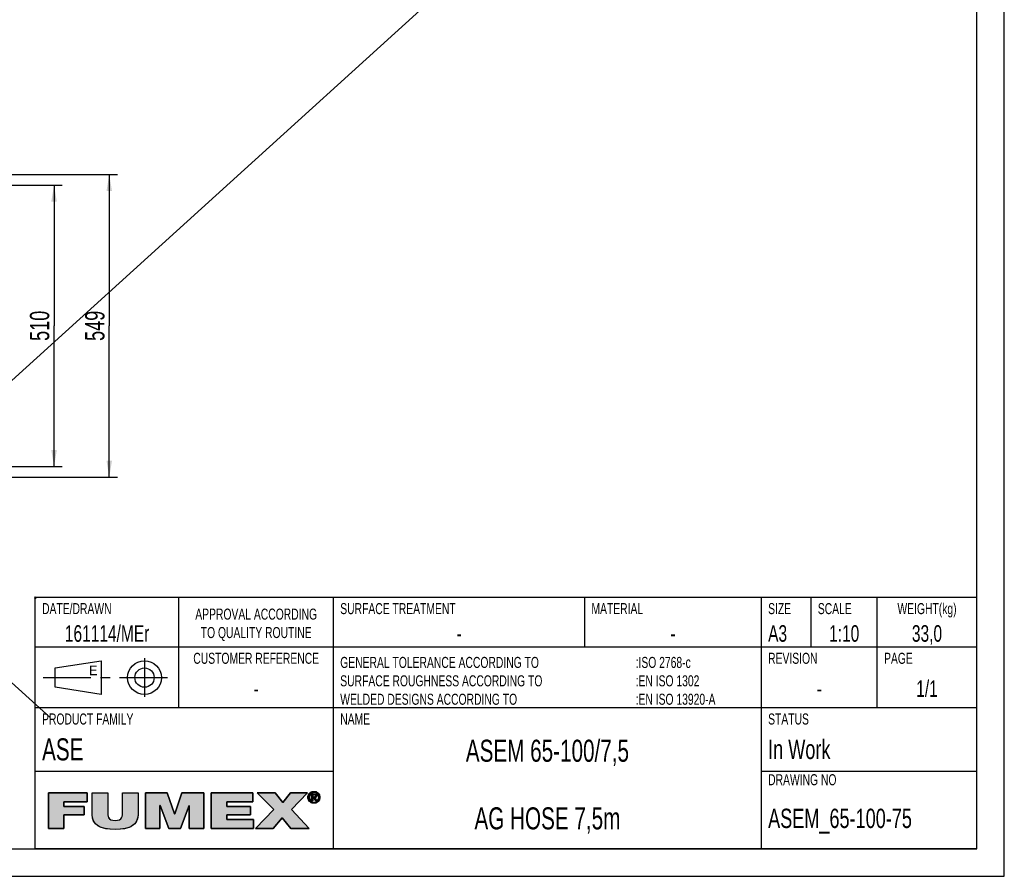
# Model space of a CAD drawing. Extents: x 0 to 420, y 0 to 297.
# Tile 9 of 15: x 242 to 420, y 0 to 155. Entities that reach past the tile are written whole.
import ezdxf

# ---------------------------------------------------------------- set-up
doc = ezdxf.new("R2010")
doc.units = 0
doc.header["$LTSCALE"] = 23.1
doc.linetypes.add('CENTER', pattern=[0.6, 0.375, -0.075, 0.075, -0.075])
doc.layers.get('0').update_dxf_attribs({"linetype": 'CONTINUOUS'})
for name, color, linetype in [('110536_DXF_DIMENSION', 7, 'CONTINUOUS'), ('AG_HOSE_100_DXF_CONTINUOUS', 7, 'CONTINUOUS'), ('ASEM_65-100-75_DXF_DIMENSI', 7, 'CONTINUOUS'), ('ASEM_65-100-75_DXF_FORMAT', 7, 'CONTINUOUS'), ('ASEM_65-100-DXF_CONTINUOUS', 7, 'CONTINUOUS')]:
    doc.layers.add(name, color=color, linetype=linetype)
doc.styles.get("Standard").update_dxf_attribs({"font": 'txt', "width": 0.7})
doc.styles.add('TEXTSTYLE_2', font='txt', dxfattribs={"width": 0.7})
doc.styles.add('TEXTSTYLE_3', font='txt')
doc.dimstyles.new('DIMSTYLE_1', dxfattribs={"dimtxt": 3.5, "dimasz": 3, "dimexe": 1.5, "dimexo": 1, "dimgap": 0.875, "dimtad": 1, "dimdec": 0, "dimlfac": 10, "dimtxsty": 'STANDARD', "dimblk": '_ARROW_FILLED', "dimblk1": '_ARROW_FILLED', "dimblk2": '_ARROW_FILLED', "dimcen": 0.09, "dimazin": 3, "dimtp": 0.8, "dimtm": 0.8, "dimtfac": 1, "dimtdec": 0, "dimtofl": 0, "dimtmove": 0, "dimatfit": 3, "dimtolj": 1})
doc.dimstyles.new('DIMSTYLE_2', dxfattribs={"dimtxt": 3.5, "dimasz": 3, "dimexe": 1.5, "dimexo": 1, "dimgap": 0.875, "dimtad": 1, "dimdec": 3, "dimlfac": 10, "dimtxsty": 'STANDARD', "dimblk": '_ARROW_FILLED', "dimblk1": '_ARROW_FILLED', "dimblk2": '_ARROW_FILLED', "dimcen": 0.09, "dimazin": 3, "dimtp": 0.8, "dimtm": 0.8, "dimtfac": 1, "dimtdec": 3, "dimtofl": 0, "dimtmove": 0, "dimatfit": 3, "dimtolj": 1})

# ---------------------------------------------------------------- blocks, each defined once
blk = doc.blocks.new('BLOCK_2_BL1', base_point=(271.47, 11.94))
at = {"layer": 'ASEM_65-100-75_DXF_FORMAT', "linetype": 'CONTINUOUS'}
for points in [[(249.69, 8.65), (246.89, 8.65), (246.89, 15.14), (253.91, 15.14), (253.91, 13.48), (249.69, 13.48), (249.69, 12.67), (253.32, 12.67), (253.32, 11.12), (249.69, 11.12)], [(263.1, 15.14), (263.1, 11.16), (263.06, 10.66), (262.95, 10.23), (262.77, 9.85), (262.52, 9.52), (262.19, 9.24), (261.79, 8.99), (261.28, 8.79), (260.65, 8.63), (259.88, 8.53), (258.96, 8.5), (258.04, 8.53), (257.27, 8.63), (256.64, 8.79), (256.13, 8.99), (255.72, 9.24), (255.39, 9.53), (255.14, 9.86), (254.96, 10.23), (254.85, 10.66), (254.81, 11.16), (254.81, 15.14), (257.61, 15.14), (257.61, 11.61), (257.62, 11.18), (257.68, 10.85), (257.79, 10.6), (257.96, 10.4), (258.19, 10.25), (258.53, 10.15), (258.97, 10.11), (259.41, 10.15), (259.73, 10.25), (259.97, 10.4), (260.13, 10.6), (260.23, 10.86), (260.29, 11.19), (260.3, 11.61), (260.3, 15.14)], [(267.08, 8.65), (264.43, 8.65), (264.43, 15.14), (268.41, 15.14), (269.71, 11.32), (269.74, 11.32), (271.04, 15.14), (275.02, 15.14), (275.02, 8.65), (272.37, 8.65), (272.37, 12.82), (272.35, 12.82), (270.77, 8.65), (268.68, 8.65), (267.1, 12.82), (267.08, 12.82)], [(284.04, 8.65), (276.37, 8.65), (276.37, 15.14), (283.9, 15.14), (283.9, 13.48), (279.17, 13.48), (279.17, 12.67), (283.46, 12.67), (283.46, 11.12), (279.17, 11.12), (279.17, 10.31), (284.04, 10.31)], [(287.6, 8.65), (284.39, 8.65), (287.68, 12.11), (284.68, 15.14), (287.97, 15.14), (289.34, 13.38), (290.69, 15.14), (293.8, 15.14), (290.89, 12.09), (294.13, 8.65), (290.76, 8.65), (289.2, 10.59)], [(294.32, 14.93), (294.24, 14.82), (294.17, 14.71), (294.13, 14.58), (294.1, 14.45), (294.09, 14.31), (293.88, 14.15), (293.87, 14.31), (293.88, 14.48), (293.92, 14.63), (293.98, 14.78), (294.06, 14.92), (294.36, 14.97)], [(294.1, 14.17), (294.13, 14.04), (294.17, 13.91), (294.24, 13.8), (294.32, 13.7), (294.16, 13.58), (294.06, 13.71), (293.98, 13.84), (293.92, 13.99), (293.88, 14.15), (294.09, 14.31)], [(294.47, 15.06), (294.36, 14.97), (294.06, 14.92), (294.16, 15.04), (294.58, 15.12)], [(294.7, 15.17), (294.58, 15.12), (294.16, 15.04), (294.27, 15.15), (294.83, 15.2)], [(294.96, 15.21), (294.83, 15.2), (294.27, 15.15), (294.34, 15.2), (295.44, 15.28), (295.58, 15.2), (295.65, 15.15), (295.76, 15.04), (295.86, 14.92), (295.94, 14.78), (296, 14.63), (296.04, 14.48), (296.05, 14.31), (296.04, 14.15), (296, 13.99), (295.94, 13.84), (295.86, 13.71), (295.76, 13.58), (295.65, 13.47), (295.58, 13.42), (295.44, 13.34), (295.29, 13.28), (295.13, 13.25), (294.8, 13.25), (294.64, 13.28), (294.48, 13.34), (294.41, 13.38), (294.96, 13.42), (295.1, 13.43), (295.22, 13.45), (295.35, 13.5), (295.46, 13.57), (295.56, 13.65), (295.6, 13.7), (295.68, 13.8), (295.75, 13.91), (295.79, 14.04), (295.82, 14.17), (295.83, 14.31), (295.82, 14.45), (295.79, 14.58), (295.75, 14.71), (295.68, 14.82), (295.6, 14.93), (295.56, 14.97), (295.46, 15.05), (295.34, 15.12), (295.22, 15.17), (295.1, 15.2)], [(294.96, 15.39), (295.13, 15.37), (295.29, 15.34), (295.44, 15.28), (294.34, 15.2), (294.48, 15.28), (294.64, 15.34), (294.8, 15.37)], [(294.74, 14.77), (294.55, 13.69), (294.55, 14.93), (295.02, 14.93), (295.02, 14.93), (295.13, 14.92), (295.21, 14.91), (295.28, 14.89), (295.33, 14.86), (295.38, 14.82), (295.4, 14.8), (295.41, 14.77), (295.44, 14.72), (295.45, 14.66), (295.46, 14.58), (295.45, 14.5), (295.43, 14.44), (295.41, 14.39), (295.09, 14.39), (295.13, 14.4), (295.16, 14.41), (295.19, 14.43), (295.21, 14.44), (295.23, 14.46), (295.24, 14.49), (295.25, 14.52), (295.26, 14.55), (295.26, 14.59), (295.26, 14.62), (295.25, 14.65), (295.24, 14.68), (295.23, 14.7), (295.21, 14.72), (295.18, 14.73), (295.15, 14.75), (295.12, 14.76), (295.08, 14.77), (295.03, 14.77), (294.99, 14.77), (294.86, 14.77)], [(294.96, 14.39), (294.98, 14.39), (295.04, 14.39), (295.09, 14.39), (295.41, 14.39), (294.74, 14.23), (294.74, 13.69), (294.55, 13.69), (294.74, 14.77), (294.74, 14.58), (294.74, 14.39), (294.85, 14.39)], [(295.14, 14.24), (295.49, 13.69), (295.28, 13.69), (294.95, 14.23), (294.74, 14.23), (295.41, 14.39), (295.37, 14.34), (295.33, 14.3), (295.27, 14.27), (295.21, 14.25)], [(294.36, 13.65), (294.46, 13.57), (294.27, 13.47), (294.16, 13.58), (294.32, 13.7)], [(294.58, 13.5), (294.7, 13.45), (294.41, 13.38), (294.27, 13.47), (294.46, 13.57)]]:
    blk.add_hatch(color=7, dxfattribs=at).paths.add_polyline_path(points)
at = {"layer": 'ASEM_65-100-75_DXF_FORMAT', "color": 7, "linetype": 'CONTINUOUS'}
for p, q in [((253.91, 15.14), (246.89, 15.14)), ((246.89, 15.14), (246.89, 8.65)), ((253.91, 15.14), (246.89, 15.14)), ((246.89, 15.14), (246.89, 8.65)), ((253.91, 13.48), (253.91, 15.14)), ((253.91, 13.48), (253.91, 15.14)), ((268.41, 15.14), (264.43, 15.14)), ((264.43, 15.14), (264.43, 8.65)), ((268.41, 15.14), (264.43, 15.14)), ((264.43, 15.14), (264.43, 8.65)), ((269.71, 11.32), (268.41, 15.14)), ((269.71, 11.32), (268.41, 15.14)), ((271.04, 15.14), (269.74, 11.32)), ((271.04, 15.14), (269.74, 11.32)), ((275.02, 15.14), (271.04, 15.14)), ((275.02, 15.14), (271.04, 15.14)), ((275.02, 8.65), (275.02, 15.14)), ((275.02, 8.65), (275.02, 15.14)), ((283.9, 15.14), (276.37, 15.14)), ((276.37, 15.14), (276.37, 8.65)), ((283.9, 15.14), (276.37, 15.14)), ((276.37, 15.14), (276.37, 8.65)), ((283.9, 13.48), (283.9, 15.14)), ((283.9, 13.48), (283.9, 15.14)), ((287.97, 15.14), (284.68, 15.14)), ((284.68, 15.14), (287.68, 12.11)), ((287.97, 15.14), (284.68, 15.14)), ((284.68, 15.14), (287.68, 12.11)), ((289.34, 13.38), (287.97, 15.14)), ((289.34, 13.38), (287.97, 15.14)), ((290.69, 15.14), (289.34, 13.38)), ((290.69, 15.14), (289.34, 13.38)), ((293.8, 15.14), (290.69, 15.14)), ((293.8, 15.14), (290.69, 15.14)), ((290.89, 12.09), (293.8, 15.14)), ((290.89, 12.09), (293.8, 15.14)), ((249.69, 12.67), (249.69, 13.48)), ((249.69, 13.48), (253.91, 13.48)), ((249.69, 12.67), (249.69, 13.48)), ((249.69, 13.48), (253.91, 13.48)), ((253.32, 12.67), (249.69, 12.67)), ((253.32, 12.67), (249.69, 12.67)), ((253.32, 11.12), (253.32, 12.67)), ((253.32, 11.12), (253.32, 12.67)), ((267.08, 8.65), (267.08, 12.82)), ((267.08, 12.82), (267.1, 12.82)), ((267.08, 8.65), (267.08, 12.82)), ((267.08, 12.82), (267.1, 12.82)), ((267.1, 12.82), (268.68, 8.65)), ((267.1, 12.82), (268.68, 8.65)), ((270.77, 8.65), (272.35, 12.82)), ((270.77, 8.65), (272.35, 12.82)), ((272.35, 12.82), (272.37, 12.82)), ((272.35, 12.82), (272.37, 12.82)), ((272.37, 12.82), (272.37, 8.65)), ((272.37, 12.82), (272.37, 8.65)), ((279.17, 12.67), (279.17, 13.48)), ((279.17, 13.48), (283.9, 13.48)), ((279.17, 12.67), (279.17, 13.48)), ((279.17, 13.48), (283.9, 13.48)), ((283.46, 12.67), (279.17, 12.67)), ((283.46, 12.67), (279.17, 12.67)), ((283.46, 11.12), (283.46, 12.67)), ((283.46, 11.12), (283.46, 12.67)), ((249.69, 8.65), (249.69, 11.12)), ((249.69, 11.12), (253.32, 11.12)), ((249.69, 8.65), (249.69, 11.12)), ((249.69, 11.12), (253.32, 11.12)), ((269.74, 11.32), (269.71, 11.32)), ((269.74, 11.32), (269.71, 11.32)), ((279.17, 10.31), (279.17, 11.12)), ((279.17, 11.12), (283.46, 11.12)), ((279.17, 10.31), (279.17, 11.12)), ((279.17, 11.12), (283.46, 11.12)), ((287.68, 12.11), (284.39, 8.65)), ((287.68, 12.11), (284.39, 8.65)), ((294.13, 8.65), (290.89, 12.09)), ((294.13, 8.65), (290.89, 12.09)), ((284.04, 10.31), (279.17, 10.31)), ((284.04, 10.31), (279.17, 10.31)), ((284.04, 8.65), (284.04, 10.31)), ((284.04, 8.65), (284.04, 10.31)), ((287.6, 8.65), (289.2, 10.59)), ((287.6, 8.65), (289.2, 10.59)), ((289.2, 10.59), (290.76, 8.65)), ((289.2, 10.59), (290.76, 8.65)), ((246.89, 8.65), (249.69, 8.65)), ((246.89, 8.65), (249.69, 8.65)), ((264.43, 8.65), (267.08, 8.65)), ((264.43, 8.65), (267.08, 8.65)), ((268.68, 8.65), (270.77, 8.65)), ((268.68, 8.65), (270.77, 8.65)), ((272.37, 8.65), (275.02, 8.65)), ((272.37, 8.65), (275.02, 8.65)), ((276.37, 8.65), (284.04, 8.65)), ((276.37, 8.65), (284.04, 8.65)), ((284.39, 8.65), (287.6, 8.65)), ((284.39, 8.65), (287.6, 8.65)), ((290.76, 8.65), (294.13, 8.65)), ((290.76, 8.65), (294.13, 8.65))]:
    blk.add_line(p, q, dxfattribs=at)
for points in [[(249.69, 8.65), (246.89, 8.65), (246.89, 15.14), (253.91, 15.14), (253.91, 13.48), (249.69, 13.48), (249.69, 12.67), (253.32, 12.67), (253.32, 11.12), (249.69, 11.12), (249.69, 8.65)], [(263.1, 15.14), (263.1, 11.16), (263.06, 10.66), (262.95, 10.23), (262.77, 9.85), (262.52, 9.52), (262.19, 9.24), (261.79, 8.99), (261.28, 8.79), (260.65, 8.63), (259.88, 8.53), (258.96, 8.5), (258.04, 8.53), (257.27, 8.63), (256.64, 8.79), (256.13, 8.99), (255.72, 9.24), (255.39, 9.53), (255.14, 9.86), (254.96, 10.23), (254.85, 10.66), (254.81, 11.16), (254.81, 15.14), (257.61, 15.14), (257.61, 11.61), (257.62, 11.18), (257.68, 10.85), (257.79, 10.6), (257.96, 10.4), (258.19, 10.25), (258.53, 10.15), (258.97, 10.11), (259.41, 10.15), (259.73, 10.25), (259.97, 10.4), (260.13, 10.6), (260.23, 10.86), (260.29, 11.19), (260.3, 11.61), (260.3, 15.14), (263.1, 15.14)], [(267.08, 8.65), (264.43, 8.65), (264.43, 15.14), (268.41, 15.14), (269.71, 11.32), (269.74, 11.32), (271.04, 15.14), (275.02, 15.14), (275.02, 8.65), (272.37, 8.65), (272.37, 12.82), (272.35, 12.82), (270.77, 8.65), (268.68, 8.65), (267.1, 12.82), (267.08, 12.82), (267.08, 8.65)], [(284.04, 8.65), (276.37, 8.65), (276.37, 15.14), (283.9, 15.14), (283.9, 13.48), (279.17, 13.48), (279.17, 12.67), (283.46, 12.67), (283.46, 11.12), (279.17, 11.12), (279.17, 10.31), (284.04, 10.31), (284.04, 8.65)], [(287.6, 8.65), (284.39, 8.65), (287.68, 12.11), (284.68, 15.14), (287.97, 15.14), (289.34, 13.38), (290.69, 15.14), (293.8, 15.14), (290.89, 12.09), (294.13, 8.65), (290.76, 8.65), (289.2, 10.59), (287.6, 8.65)], [(294.32, 14.93), (294.24, 14.82), (294.17, 14.71), (294.13, 14.58), (294.1, 14.45), (294.09, 14.31), (293.88, 14.15), (293.87, 14.31), (293.88, 14.48), (293.92, 14.63), (293.98, 14.78), (294.06, 14.92), (294.36, 14.97), (294.32, 14.93)], [(294.1, 14.17), (294.13, 14.04), (294.17, 13.91), (294.24, 13.8), (294.32, 13.7), (294.16, 13.58), (294.06, 13.71), (293.98, 13.84), (293.92, 13.99), (293.88, 14.15), (294.09, 14.31), (294.1, 14.17)], [(294.47, 15.06), (294.36, 14.97), (294.06, 14.92), (294.16, 15.04), (294.58, 15.12), (294.47, 15.06)], [(294.7, 15.17), (294.58, 15.12), (294.16, 15.04), (294.27, 15.15), (294.83, 15.2), (294.7, 15.17)], [(294.96, 15.21), (294.83, 15.2), (294.27, 15.15), (294.34, 15.2), (295.44, 15.28), (295.58, 15.2), (295.65, 15.15), (295.76, 15.04), (295.86, 14.92), (295.94, 14.78), (296, 14.63), (296.04, 14.48), (296.05, 14.31), (296.04, 14.15), (296, 13.99), (295.94, 13.84), (295.86, 13.71), (295.76, 13.58), (295.65, 13.47), (295.58, 13.42), (295.44, 13.34), (295.29, 13.28), (295.13, 13.25), (294.8, 13.25), (294.64, 13.28), (294.48, 13.34), (294.41, 13.38), (294.96, 13.42), (295.1, 13.43), (295.22, 13.45), (295.35, 13.5), (295.46, 13.57), (295.56, 13.65), (295.6, 13.7), (295.68, 13.8), (295.75, 13.91), (295.79, 14.04), (295.82, 14.17), (295.83, 14.31), (295.82, 14.45), (295.79, 14.58), (295.75, 14.71), (295.68, 14.82), (295.6, 14.93), (295.56, 14.97), (295.46, 15.05), (295.34, 15.12), (295.22, 15.17), (295.1, 15.2), (294.96, 15.21)], [(294.96, 15.39), (295.13, 15.37), (295.29, 15.34), (295.44, 15.28), (294.34, 15.2), (294.48, 15.28), (294.64, 15.34), (294.8, 15.37), (294.96, 15.39)], [(294.74, 14.77), (294.55, 13.69), (294.55, 14.93), (295.02, 14.93), (295.02, 14.93), (295.13, 14.92), (295.21, 14.91), (295.28, 14.89), (295.33, 14.86), (295.38, 14.82), (295.4, 14.8), (295.41, 14.77), (295.44, 14.72), (295.45, 14.66), (295.46, 14.58), (295.45, 14.5), (295.43, 14.44), (295.41, 14.39), (295.09, 14.39), (295.13, 14.4), (295.16, 14.41), (295.19, 14.43), (295.21, 14.44), (295.23, 14.46), (295.24, 14.49), (295.25, 14.52), (295.26, 14.55), (295.26, 14.59), (295.26, 14.62), (295.25, 14.65), (295.24, 14.68), (295.23, 14.7), (295.21, 14.72), (295.18, 14.73), (295.15, 14.75), (295.12, 14.76), (295.08, 14.77), (295.03, 14.77), (294.99, 14.77), (294.86, 14.77), (294.74, 14.77)], [(294.96, 14.39), (294.98, 14.39), (295.04, 14.39), (295.09, 14.39), (295.41, 14.39), (294.74, 14.23), (294.74, 13.69), (294.55, 13.69), (294.74, 14.77), (294.74, 14.58), (294.74, 14.39), (294.85, 14.39), (294.96, 14.39)], [(295.14, 14.24), (295.49, 13.69), (295.28, 13.69), (294.95, 14.23), (294.74, 14.23), (295.41, 14.39), (295.37, 14.34), (295.33, 14.3), (295.27, 14.27), (295.21, 14.25), (295.14, 14.24)], [(294.36, 13.65), (294.46, 13.57), (294.27, 13.47), (294.16, 13.58), (294.32, 13.7), (294.36, 13.65)], [(294.58, 13.5), (294.7, 13.45), (294.41, 13.38), (294.27, 13.47), (294.46, 13.57), (294.58, 13.5)]]:
    blk.add_lwpolyline(points, dxfattribs=at)
for points, knots in [([(263.1, 15.14), (263.1, 15.14), (260.3, 15.14), (260.3, 15.14), (260.3, 15.14), (260.3, 11.61), (260.3, 11.61), (260.3, 10.94), (260.3, 10.11), (258.97, 10.11), (257.61, 10.11), (257.61, 10.94), (257.61, 11.61), (257.61, 11.61), (257.61, 15.14), (257.61, 15.14), (257.61, 15.14), (254.81, 15.14), (254.81, 15.14), (254.81, 15.14), (254.81, 11.16), (254.81, 11.16), (254.81, 9.36), (256.19, 8.5), (258.96, 8.5), (261.74, 8.5), (263.1, 9.36), (263.1, 11.16), (263.1, 11.16), (263.1, 15.14), (263.1, 15.14)], [0, 0, 0, 0, 1, 1, 1, 2, 2, 2, 3, 3, 3, 4, 4, 4, 5, 5, 5, 6, 6, 6, 7, 7, 7, 8, 8, 8, 9, 9, 9, 10, 10, 10, 10]), ([(263.1, 15.14), (263.1, 15.14), (260.3, 15.14), (260.3, 15.14), (260.3, 15.14), (260.3, 11.61), (260.3, 11.61), (260.3, 10.94), (260.3, 10.11), (258.97, 10.11), (257.61, 10.11), (257.61, 10.94), (257.61, 11.61), (257.61, 11.61), (257.61, 15.14), (257.61, 15.14), (257.61, 15.14), (254.81, 15.14), (254.81, 15.14), (254.81, 15.14), (254.81, 11.16), (254.81, 11.16), (254.81, 9.36), (256.19, 8.5), (258.96, 8.5), (261.74, 8.5), (263.1, 9.36), (263.1, 11.16), (263.1, 11.16), (263.1, 15.14), (263.1, 15.14)], [0, 0, 0, 0, 1, 1, 1, 2, 2, 2, 3, 3, 3, 4, 4, 4, 5, 5, 5, 6, 6, 6, 7, 7, 7, 8, 8, 8, 9, 9, 9, 10, 10, 10, 10]), ([(294.96, 13.24), (295.55, 13.24), (296.05, 13.69), (296.05, 14.31), (296.05, 14.93), (295.55, 15.39), (294.96, 15.39), (294.37, 15.39), (293.87, 14.93), (293.87, 14.31), (293.87, 13.69), (294.37, 13.24), (294.96, 13.24)], [0, 0, 0, 0, 1, 1, 1, 2, 2, 2, 3, 3, 3, 4, 4, 4, 4]), ([(294.96, 13.24), (295.55, 13.24), (296.05, 13.69), (296.05, 14.31), (296.05, 14.93), (295.55, 15.39), (294.96, 15.39), (294.37, 15.39), (293.87, 14.93), (293.87, 14.31), (293.87, 13.69), (294.37, 13.24), (294.96, 13.24)], [0, 0, 0, 0, 1, 1, 1, 2, 2, 2, 3, 3, 3, 4, 4, 4, 4]), ([(294.09, 14.31), (294.09, 14.82), (294.47, 15.21), (294.96, 15.21), (295.45, 15.21), (295.83, 14.82), (295.83, 14.31), (295.83, 13.8), (295.45, 13.42), (294.96, 13.42), (294.47, 13.42), (294.09, 13.8), (294.09, 14.31)], [0, 0, 0, 0, 1, 1, 1, 2, 2, 2, 3, 3, 3, 4, 4, 4, 4]), ([(294.09, 14.31), (294.09, 14.82), (294.47, 15.21), (294.96, 15.21), (295.45, 15.21), (295.83, 14.82), (295.83, 14.31), (295.83, 13.8), (295.45, 13.42), (294.96, 13.42), (294.47, 13.42), (294.09, 13.8), (294.09, 14.31)], [0, 0, 0, 0, 1, 1, 1, 2, 2, 2, 3, 3, 3, 4, 4, 4, 4]), ([(294.74, 14.23), (294.74, 14.23), (294.95, 14.23), (294.95, 14.23), (294.95, 14.23), (295.28, 13.69), (295.28, 13.69), (295.28, 13.69), (295.49, 13.69), (295.49, 13.69), (295.49, 13.69), (295.14, 14.24), (295.14, 14.24), (295.32, 14.26), (295.46, 14.36), (295.46, 14.58), (295.46, 14.82), (295.31, 14.93), (295.02, 14.93), (295.02, 14.93), (294.55, 14.93), (294.55, 14.93), (294.55, 14.93), (294.55, 13.69), (294.55, 13.69), (294.55, 13.69), (294.74, 13.69), (294.74, 13.69), (294.74, 13.69), (294.74, 14.23), (294.74, 14.23)], [0, 0, 0, 0, 1, 1, 1, 2, 2, 2, 3, 3, 3, 4, 4, 4, 5, 5, 5, 6, 6, 6, 7, 7, 7, 8, 8, 8, 9, 9, 9, 10, 10, 10, 10]), ([(294.74, 14.23), (294.74, 14.23), (294.95, 14.23), (294.95, 14.23), (294.95, 14.23), (295.28, 13.69), (295.28, 13.69), (295.28, 13.69), (295.49, 13.69), (295.49, 13.69), (295.49, 13.69), (295.14, 14.24), (295.14, 14.24), (295.32, 14.26), (295.46, 14.36), (295.46, 14.58), (295.46, 14.82), (295.31, 14.93), (295.02, 14.93), (295.02, 14.93), (294.55, 14.93), (294.55, 14.93), (294.55, 14.93), (294.55, 13.69), (294.55, 13.69), (294.55, 13.69), (294.74, 13.69), (294.74, 13.69), (294.74, 13.69), (294.74, 14.23), (294.74, 14.23)], [0, 0, 0, 0, 1, 1, 1, 2, 2, 2, 3, 3, 3, 4, 4, 4, 5, 5, 5, 6, 6, 6, 7, 7, 7, 8, 8, 8, 9, 9, 9, 10, 10, 10, 10]), ([(294.74, 14.39), (294.74, 14.39), (294.74, 14.77), (294.74, 14.77), (294.74, 14.77), (294.99, 14.77), (294.99, 14.77), (295.12, 14.77), (295.26, 14.74), (295.26, 14.59), (295.26, 14.4), (295.12, 14.39), (294.96, 14.39), (294.96, 14.39), (294.74, 14.39), (294.74, 14.39)], [0, 0, 0, 0, 1, 1, 1, 2, 2, 2, 3, 3, 3, 4, 4, 4, 5, 5, 5, 5]), ([(294.74, 14.39), (294.74, 14.39), (294.74, 14.77), (294.74, 14.77), (294.74, 14.77), (294.99, 14.77), (294.99, 14.77), (295.12, 14.77), (295.26, 14.74), (295.26, 14.59), (295.26, 14.4), (295.12, 14.39), (294.96, 14.39), (294.96, 14.39), (294.74, 14.39), (294.74, 14.39)], [0, 0, 0, 0, 1, 1, 1, 2, 2, 2, 3, 3, 3, 4, 4, 4, 5, 5, 5, 5])]:
    blk.add_open_spline(points, degree=3, knots=knots, dxfattribs=at)
for points in [[(294.96, 13.42), (294.41, 13.38), (294.83, 13.43), (294.7, 13.45)], [(294.96, 13.24), (294.8, 13.25), (295.13, 13.25)]]:
    blk.add_solid(points, dxfattribs=at)
blk = doc.blocks.new('_ARROW_FILLED')
at = {"color": 0, "linetype": 'BYBLOCK'}
blk.add_solid([(0, 0), (-1, 0.167), (-1, -0.167)], dxfattribs=at)
blk = doc.blocks.new('*D1')
at = {"layer": 'ASEM_65-100-75_DXF_DIMENSI', "color": 2, "linetype": 'CONTINUOUS'}
for p, q in [((228.21, 127.16), (259.39, 127.16)), ((257.89, 127.16), (257.89, 99.73)), ((257.89, 72.31), (257.89, 99.73)), ((228.21, 72.31), (233.8, 72.31)), ((237.8, 72.31), (259.39, 72.31))]:
    blk.add_line(p, q, dxfattribs=at)
at = {"layer": 'ASEM_65-100-75_DXF_DIMENSI', "color": 2, "linetype": 'CONTINUOUS', "xscale": 3, "yscale": 3, "zscale": 3}
for p, rotation in [((257.89, 127.16), 90), ((257.89, 72.31), 270)]:
    blk.add_blockref('_ARROW_FILLED', p, dxfattribs=dict(at, rotation=rotation))
at = {"layer": 'ASEM_65-100-75_DXF_DIMENSI', "color": 2, "linetype": 'CONTINUOUS', "insert": (253.52, 99.73), "char_height": 3.5, "width": 12, "attachment_point": 2, "rotation": 90}
blk.add_mtext('549', dxfattribs=at)
blk = doc.blocks.new('*D8')
at = {"layer": '110536_DXF_DIMENSION', "color": 2, "linetype": 'CONTINUOUS'}
for p, q in [((228.91, 125.23), (249.39, 125.23)), ((247.89, 125.23), (247.89, 99.73)), ((247.89, 74.23), (247.89, 99.73)), ((228.91, 74.23), (233.8, 74.23)), ((237.8, 74.23), (249.39, 74.23))]:
    blk.add_line(p, q, dxfattribs=at)
at = {"layer": '110536_DXF_DIMENSION', "color": 2, "linetype": 'CONTINUOUS', "xscale": 3, "yscale": 3, "zscale": 3}
for p, rotation in [((247.89, 125.23), 90), ((247.89, 74.23), 270)]:
    blk.add_blockref('_ARROW_FILLED', p, dxfattribs=dict(at, rotation=rotation))
at = {"layer": '110536_DXF_DIMENSION', "color": 2, "linetype": 'CONTINUOUS', "insert": (243.52, 99.73), "char_height": 3.5, "width": 10.875, "attachment_point": 2, "rotation": 90}
blk.add_mtext('510', dxfattribs=at)
blk = doc.blocks.new('VYPLACERING_BL2', base_point=(257.5, 36))
at = {"layer": 'ASEM_65-100-DXF_CONTINUOUS', "color": 7, "linetype": 'CENTER'}
for p, q in [((264.28, 39.5), (264.28, 32.5)), ((245.9, 36), (269.09, 36))]:
    blk.add_line(p, q, dxfattribs=at)
at = {"layer": 'ASEM_65-100-DXF_CONTINUOUS', "color": 7, "linetype": 'CONTINUOUS'}
for p, q in [((248.09, 37.75), (256.4, 39.06)), ((248.09, 34.25), (248.09, 37.75)), ((256.4, 39.06), (256.4, 32.94)), ((256.4, 32.94), (248.09, 34.25))]:
    blk.add_line(p, q, dxfattribs=at)
for radius in [3.06, 1.75]:
    blk.add_circle((264.28, 36), radius, dxfattribs=at)

msp = doc.modelspace()

# ---------------------------------------------------------------- linework, layer by layer
at = {"layer": 'AG_HOSE_100_DXF_CONTINUOUS', "color": 4, "linetype": 'CONTINUOUS'}
for p, q in [((351.41213, 190.73922), (172.9523, 28.75383)), ((75.6149, 184.46503), (247.16244, 28.75383))]:
    msp.add_line(p, q, dxfattribs=at)
at = {"layer": 'ASEM_65-100-75_DXF_FORMAT', "color": 7, "linetype": 'CONTINUOUS'}
for p, q in [((419.99842, -0.00152), (419.99842, 296.99848)), ((414.99842, 4.99848), (414.99842, 291.99848)), ((244.65469, 50.34226), (244.34219, 50.65476)), ((244.65469, 50.65476), (244.34219, 50.34226)), ((414.99842, 50.49848), (244.49842, 50.49848)), ((244.49842, 4.99848), (244.49842, 50.49848)), ((270.49842, 30.49848), (270.49842, 50.49848)), ((298.49842, 4.99848), (298.49842, 50.49848)), ((343.99842, 41.49848), (343.99842, 50.49848)), ((375.99842, 4.99848), (375.99842, 50.49848)), ((384.99842, 41.49848), (384.99842, 50.49848)), ((396.99842, 30.49848), (396.99842, 50.49848)), ((414.99842, 4.99848), (414.99842, 50.49848)), ((414.99842, 41.49848), (244.49842, 41.49848)), ((414.99842, 30.49848), (244.49842, 30.49848)), ((298.49842, 18.99848), (244.49842, 18.99848)), ((414.99842, 18.99848), (375.99842, 18.99848)), ((24.99842, 4.99848), (414.99842, 4.99848)), ((414.99842, 4.99848), (244.49842, 4.99848)), ((-0.00158, -0.00152), (419.99842, -0.00152))]:
    msp.add_line(p, q, dxfattribs=at)

# ---------------------------------------------------------------- block references
at = {"layer": 'ASEM_65-100-75_DXF_FORMAT', "color": 2, "linetype": 'CONTINUOUS'}
msp.add_blockref('BLOCK_2_BL1', (271.46701, 11.94061), dxfattribs=at)
at = {"layer": 'ASEM_65-100-DXF_CONTINUOUS', "color": 7, "linetype": 'CONTINUOUS'}
msp.add_blockref('VYPLACERING_BL2', (257.49842, 35.99848), dxfattribs=at)

# ---------------------------------------------------------------- texts
at = {"color": 7, "linetype": 'CONTINUOUS'}
for s, insert, char_height, width, attachment_point, style in [('DATE/DRAWN', (245.72342, 49.49848), 2, 14, 1, 'TEXTSTYLE_2'), ('APPROVAL ACCORDING\\PTO QUALITY ROUTINE', (284.49842, 48.49848), 2, 25.2, 2, 'TEXTSTYLE_2'), ('SURFACE TREATMENT', (299.72342, 49.49848), 2, 23.8, 1, 'TEXTSTYLE_2'), ('MATERIAL', (345.22342, 49.49848), 2, 11.2, 1, 'TEXTSTYLE_2'), ('SIZE ', (377.22342, 49.49848), 2, 7, 1, 'TEXTSTYLE_2'), ('SCALE', (386.22342, 49.49848), 2, 7, 1, 'TEXTSTYLE_2'), ('WEIGHT(kg)', (405.99842, 49.49848), 2, 14, 2, 'TEXTSTYLE_2'), ('CUSTOMER REFERENCE', (284.49842, 40.49848), 2, 25.2, 2, 'TEXTSTYLE_2'), ('REVISION', (377.22342, 40.49848), 2, 11.2, 1, 'TEXTSTYLE_2'), ('PAGE', (398.22342, 40.49848), 2, 5.6, 1, 'TEXTSTYLE_2'), ('E', (254.21717, 38.18598), 1.75, 1.75, 1, 'TEXTSTYLE_3')]:
    msp.add_mtext(s, dxfattribs=dict(at, insert=insert, char_height=char_height, width=width, attachment_point=attachment_point, style=style))
at = {"color": 7, "linetype": 'CONTINUOUS', "char_height": 3}
for s, insert, width, attachment_point in [('161114/MEr', (257.49842, 45.49848), 31.6071429, 2), ('A3 ', (377.22342, 45.49848), 11.4642857, 1), ('1:10', (390.99842, 45.49848), 11.1428571, 2), ('33,0', (405.99842, 45.49848), 13.3928571, 2), ('-', (321.24842, 45.49848), 4.0714286, 2), ('-', (359.99842, 45.49848), 4.0714286, 2)]:
    msp.add_mtext(s, dxfattribs=dict(at, insert=insert, width=width, attachment_point=attachment_point))
at = {"layer": 'ASEM_65-100-75_DXF_FORMAT', "color": 7, "linetype": 'CONTINUOUS', "char_height": 2, "attachment_point": 1, "style": 'TEXTSTYLE_2'}
for s, insert, width in [('GENERAL TOLERANCE ACCORDING TO\\PSURFACE ROUGHNESS ACCORDING TO\\PWELDED DESIGNS ACCORDING TO\\P ', (299.72342, 39.74848), 42), (':ISO 2768-c\\P:EN ISO 1302\\P:EN ISO 13920-A ', (353.22342, 39.74848), 22.4), ('PRODUCT FAMILY', (245.72342, 29.49848), 19.6), ('NAME ', (299.72342, 29.49848), 7), ('STATUS ', (377.22342, 29.49848), 9.8), ('DRAWING NO', (377.22342, 18.49848), 14)]:
    msp.add_mtext(s, dxfattribs=dict(at, insert=insert, width=width))
at = {"layer": 'ASEM_65-100-75_DXF_FORMAT', "color": 7, "linetype": 'CONTINUOUS'}
for s, insert, char_height, width, attachment_point in [('1/1', (405.99842, 35.49848), 3, 9.4285714, 2), ('-', (284.49842, 35.49848), 3, 4.0714286, 2), ('- ', (386.49842, 35.49848), 3, 7.6071429, 2), ('ASE', (245.72342, 24.99848), 4, 15.2857143, 1), ('ASEM 65-100/7,5', (337.24842, 24.74848), 4, 68.2857143, 2), ('In Work  ', (377.22342, 24.74848), 3.5, 38.5, 1), ('AG HOSE 7,5m', (337.24842, 12.49848), 4, 56.8571429, 2), ('ASEM_65-100-75', (377.22342, 12.24848), 3.5, 56.5, 1)]:
    msp.add_mtext(s, dxfattribs=dict(at, insert=insert, char_height=char_height, width=width, attachment_point=attachment_point))

# ---------------------------------------------------------------- dimensions: what is measured, and where the dimension line sits
at = {"layer": '110536_DXF_DIMENSION', "color": 2, "linetype": 'CONTINUOUS'}
dim = msp.add_linear_dim(base=(247.89424, 125.23219), p1=(227.90579, 74.23219), p2=(227.90579, 125.23219), angle=90, dimstyle='DIMSTYLE_2', dxfattribs=at)
dim.commit()
dim.dimension.update_dxf_attribs({"geometry": '*D8', "text_midpoint": (247.89424, 99.23219), "dimtype": 160})
at = {"layer": 'ASEM_65-100-75_DXF_DIMENSI', "color": 2, "linetype": 'CONTINUOUS'}
dim = msp.add_linear_dim(base=(257.89424, 72.30554), p1=(227.21424, 127.15885), p2=(227.21424, 72.30554), angle=270, dimstyle='DIMSTYLE_1', dxfattribs=at)
dim.commit()
dim.dimension.update_dxf_attribs({"geometry": '*D1', "text_midpoint": (257.89424, 99.2322), "dimtype": 160})

doc.saveas('drawing.dxf')
